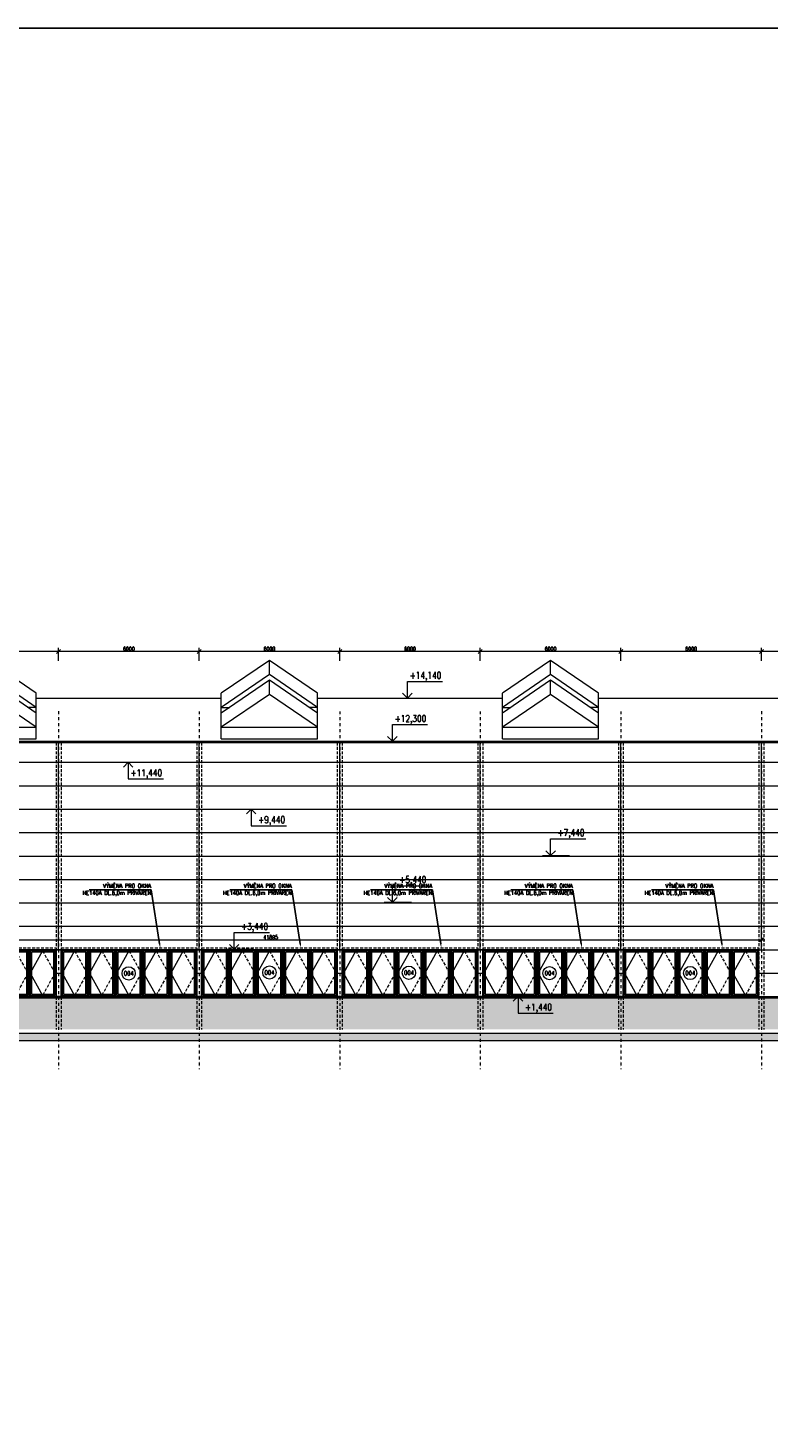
# Model space of a CAD drawing. Header units: millimetres. Extents: x -485339 to 350584, y -1189934 to 0.
# Tile 115 of 178: x -105187 to -73555, y -989655 to -929891. Entities that reach past the tile are written whole.
import ezdxf
from ezdxf import colors
from ezdxf.entities.mleader import LeaderData, LeaderLine
from ezdxf.enums import TextEntityAlignment as Align
from ezdxf.math import Vec2, Vec3

# ---------------------------------------------------------------- set-up
doc = ezdxf.new("R2010")
doc.units = ezdxf.units.MM
doc.header["$LTSCALE"] = 10
doc.linetypes.add('DASHDOT', pattern=[25.4, 12.7, -6.35, 0, -6.35])
doc.linetypes.add('ČÁRKOVANÁ', pattern=[19.05, 12.7, -6.35])
doc.layers.get('Defpoints').update_dxf_attribs({"color": 201})
for name, color, linetype, lineweight in [('N_kóty', 10, 'Continuous', 18), ('N_okna', 10, 'Continuous', 18), ('N_popis', 10, 'Continuous', 18), ('N_popis_fasáda', 212, 'Continuous', 18), ('N_popis_otvory', 10, 'Continuous', 18), ('N_čáry_obv.plášt', 212, 'Continuous', 18), ('N_čáry_pod', 10, 'ČÁRKOVANÁ', 18), ('N_šrary', 10, 'Continuous', 18), ('St_kóty_výškové', 132, 'Continuous', 18), ('St_sloupy_opláštění_pohled', 25, 'ČÁRKOVANÁ', 18), ('St_čáry_obrys', 5, 'Continuous', 35), ('St_čáry_plné', 250, 'Continuous', 18), ('St_šrafy', 250, 'Continuous', 18)]:
    doc.layers.add(name, color=color, linetype=linetype, lineweight=lineweight)
doc.styles.add('ROMANS', font='romans.shx', dxfattribs={"width": 0.8})
doc.styles.get("Standard").update_dxf_attribs({"font": 'simplex.shx', "width": 0.8})
doc.dimstyles.new('stavebníM100', dxfattribs={"dimtxt": 165, "dimasz": 170, "dimexe": 150, "dimexo": 100, "dimgap": 30, "dimtad": 1, "dimdec": 0, "dimtxsty": 'Standard', "dimblk": 'OBLIQUE', "dimcen": -2.5, "dimdle": 150, "dimclrd": 256, "dimclre": 256, "dimclrt": 256, "dimadec": 4, "dimazin": 0, "dimtfac": 1, "dimtdec": 0, "dimtmove": 2, "dimatfit": 3, "dimldrblk": 'OBLIQUE', "dimfxl": 400, "dimfxlon": 1, "dimlwd": -1, "dimlwe": -1, "dimarcsym": 0})

# ---------------------------------------------------------------- blocks, each defined once
blk = doc.blocks.new('*U5599')
at = {"layer": 'St_sloupy_opláštění_pohled'}
for points in [[(-105, 6125), (-105, -6125)], [(105, 6125), (105, -6125)]]:
    blk.add_lwpolyline(points, dxfattribs=at)
blk = doc.blocks.new('*U5598')
at = {"layer": 'St_šrafy'}
for p in [(-60000, 0), (-54000, 0), (-48000, 0), (-42000, 0), (-36000, 0), (-30000, 0), (-24000, 0), (-18000, 0), (-12000, 0), (-6000, 0), (0, 0)]:
    blk.add_blockref('*U5599', p, dxfattribs=at)
blk = doc.blocks.new('*U5685')
at = {"layer": 'N_okna'}
for points in [[(2050, 273), (0, 1674), (-2050, 273)], [(0, 1073), (0, 1674)], [(2050, -328), (0, 1073), (-2050, -328)], [(2050, -573), (0, 828), (-2050, -573)], [(0, 227), (0, 828)], [(2050, -1174), (0, 227), (-2050, -1174)]]:
    blk.add_lwpolyline(points, dxfattribs=at)
at = {"layer": 'St_čáry_plné'}
for points in [[(-2050, -1674), (-2050, 273)], [(2050, -1674), (2050, 273)], [(-2050, -328), (-1691, -328)], [(2050, -328), (1691, -328)], [(-2050, -1174), (2050, -1174)], [(-2050, -1674), (2050, -1674)]]:
    blk.add_lwpolyline(points, dxfattribs=at)
blk = doc.blocks.new('*U5684')
at = {"layer": 'St_čáry_plné'}
for p in [(0, 0), (12000, 0), (24000, 0), (36000, 0), (48000, 0)]:
    blk.add_blockref('*U5685', p, dxfattribs=at)
blk = doc.blocks.new('*U4032')
at = {"color": 0, "linetype": 'ByBlock', "lineweight": -2}
blk.add_line((3, 0), (-7, 0), dxfattribs=at)
for points in [[(0, 0), (0, -6.12), (0, -6.12), (-13, -6.12)], [(1.75, -1.75), (0, 0), (-1.75, -1.75)]]:
    blk.add_lwpolyline(points, dxfattribs=at)
at = {"color": 0, "linetype": 'ByBlock', "lineweight": -2, "style": 'ROMANS', "width": 0.8}
for tag, p in [('VYSKA', (-3.45, -2.62)), ('POPIS_001', (-12.5, -7.13))]:
    blk.add_attdef(tag, text='', height=2.5, dxfattribs=at).set_placement(p, align=Align.TOP_RIGHT)
blk = doc.blocks.new('*U4033')
at = {"color": 0, "linetype": 'ByBlock', "lineweight": -2}
blk.add_line((3, 0), (-7, 0), dxfattribs=at)
for points in [[(0, 0), (0, 6.12), (0, 6.12), (-13, 6.12)], [(1.75, 1.75), (0, 0), (-1.75, 1.75)]]:
    blk.add_lwpolyline(points, dxfattribs=at)
at = {"color": 0, "linetype": 'ByBlock', "lineweight": -2, "style": 'ROMANS', "width": 0.8}
for tag, p in [('POPIS_001', (-12.5, 5.12)), ('VYSKA', (-3.45, 9.62))]:
    blk.add_attdef(tag, text='', height=2.5, dxfattribs=at).set_placement(p, align=Align.TOP_RIGHT)
blk = doc.blocks.new('*U4034')
at = {"color": 0, "linetype": 'ByBlock', "lineweight": -2}
blk.add_line((3, 0), (-7, 0), dxfattribs=at)
for points in [[(0, 0), (0, -6.12), (0, -6.12), (-13, -6.12)], [(1.75, -1.75), (0, 0), (-1.75, -1.75)]]:
    blk.add_lwpolyline(points, dxfattribs=at)
at = {"color": 0, "linetype": 'ByBlock', "lineweight": -2, "style": 'ROMANS', "width": 0.8}
for tag, p in [('VYSKA', (-3.45, -2.62)), ('POPIS_001', (-12.5, -7.13))]:
    blk.add_attdef(tag, text='', height=2.5, dxfattribs=at).set_placement(p, align=Align.TOP_RIGHT)
blk = doc.blocks.new('_OBLIQUE')
at = {"color": 0, "linetype": 'ByBlock'}
blk.add_line((-0.5, -0.5), (0.5, 0.5), dxfattribs=at)
blk = doc.blocks.new('*D6706')
at = {"layer": 'Defpoints', "color": 0}
for p in [(-183011, -959239), (0, -959239), (-183011, -960239)]:
    blk.add_point(p, dxfattribs=at)
at = {"layer": 'N_popis_fasáda'}
for p, q in [((-183011, -960389), (-183011, -959089)), ((-182611, -959239), (-183161, -959239)), ((-183111, -960239), (-183161, -960239))]:
    blk.add_line(p, q, dxfattribs=at)
at = {"layer": 'N_popis_fasáda', "linetype": 'ByBlock', "xscale": 170, "yscale": 170, "zscale": 170}
for p, rotation in [((-183011, -959239), 90), ((-183011, -960239), 270)]:
    blk.add_blockref('_OBLIQUE', p, dxfattribs=dict(at, rotation=rotation))
at = {"layer": 'N_popis_fasáda', "insert": (-183124, -959739), "char_height": 165, "attachment_point": 5, "rotation": 90}
blk.add_mtext('1000', dxfattribs=at)
blk = doc.blocks.new('*D6759')
at = {"layer": 'Defpoints', "color": 0}
for p in [(-73880, -956505), (-73880, -959059), (-70505, -959334)]:
    blk.add_point(p, dxfattribs=at)
at = {"layer": 'N_popis_fasáda'}
for p, q in [((-70355, -956505), (-74030, -956505)), ((-73880, -956905), (-73880, -956355)), ((-70505, -956905), (-70505, -956355))]:
    blk.add_line(p, q, dxfattribs=at)
at = {"layer": 'N_popis_fasáda', "linetype": 'ByBlock', "xscale": 170, "yscale": 170, "zscale": 170, "rotation": 180}
blk.add_blockref('_OBLIQUE', (-73880, -956505), dxfattribs=at)
at = {"layer": 'N_popis_fasáda', "linetype": 'ByBlock', "xscale": 170, "yscale": 170, "zscale": 170}
blk.add_blockref('_OBLIQUE', (-70505, -956505), dxfattribs=at)
at = {"layer": 'N_popis_fasáda', "insert": (-72192, -956393), "char_height": 165, "attachment_point": 5}
blk.add_mtext('3375', dxfattribs=at)
blk = doc.blocks.new('*D6760')
at = {"layer": 'Defpoints', "color": 0}
for p in [(-79880, -956505), (-79880, -959062), (-73880, -959059)]:
    blk.add_point(p, dxfattribs=at)
at = {"layer": 'N_popis_fasáda'}
for p, q in [((-73730, -956505), (-80030, -956505)), ((-79880, -956905), (-79880, -956355)), ((-73880, -956905), (-73880, -956355))]:
    blk.add_line(p, q, dxfattribs=at)
at = {"layer": 'N_popis_fasáda', "linetype": 'ByBlock', "xscale": 170, "yscale": 170, "zscale": 170, "rotation": 180}
blk.add_blockref('_OBLIQUE', (-79880, -956505), dxfattribs=at)
at = {"layer": 'N_popis_fasáda', "linetype": 'ByBlock', "xscale": 170, "yscale": 170, "zscale": 170}
blk.add_blockref('_OBLIQUE', (-73880, -956505), dxfattribs=at)
at = {"layer": 'N_popis_fasáda', "insert": (-76880, -956393), "char_height": 165, "attachment_point": 5}
blk.add_mtext('6000', dxfattribs=at)
blk = doc.blocks.new('*D6761')
at = {"layer": 'Defpoints', "color": 0}
for p in [(-85880, -956505), (-85880, -959062), (-79880, -959062)]:
    blk.add_point(p, dxfattribs=at)
at = {"layer": 'N_popis_fasáda'}
for p, q in [((-79730, -956505), (-86030, -956505)), ((-85880, -956905), (-85880, -956355)), ((-79880, -956905), (-79880, -956355))]:
    blk.add_line(p, q, dxfattribs=at)
at = {"layer": 'N_popis_fasáda', "linetype": 'ByBlock', "xscale": 170, "yscale": 170, "zscale": 170, "rotation": 180}
blk.add_blockref('_OBLIQUE', (-85880, -956505), dxfattribs=at)
at = {"layer": 'N_popis_fasáda', "linetype": 'ByBlock', "xscale": 170, "yscale": 170, "zscale": 170}
blk.add_blockref('_OBLIQUE', (-79880, -956505), dxfattribs=at)
at = {"layer": 'N_popis_fasáda', "insert": (-82880, -956393), "char_height": 165, "attachment_point": 5}
blk.add_mtext('6000', dxfattribs=at)
blk = doc.blocks.new('*D6762')
at = {"layer": 'Defpoints', "color": 0}
for p in [(-91880, -956505), (-91880, -959062), (-85880, -959062)]:
    blk.add_point(p, dxfattribs=at)
at = {"layer": 'N_popis_fasáda'}
for p, q in [((-85730, -956505), (-92030, -956505)), ((-91880, -956905), (-91880, -956355)), ((-85880, -956905), (-85880, -956355))]:
    blk.add_line(p, q, dxfattribs=at)
at = {"layer": 'N_popis_fasáda', "linetype": 'ByBlock', "xscale": 170, "yscale": 170, "zscale": 170, "rotation": 180}
blk.add_blockref('_OBLIQUE', (-91880, -956505), dxfattribs=at)
at = {"layer": 'N_popis_fasáda', "linetype": 'ByBlock', "xscale": 170, "yscale": 170, "zscale": 170}
blk.add_blockref('_OBLIQUE', (-85880, -956505), dxfattribs=at)
at = {"layer": 'N_popis_fasáda', "insert": (-88880, -956393), "char_height": 165, "attachment_point": 5}
blk.add_mtext('6000', dxfattribs=at)
blk = doc.blocks.new('*D6763')
at = {"layer": 'Defpoints', "color": 0}
for p in [(-97880, -956505), (-97880, -959062), (-91880, -959062)]:
    blk.add_point(p, dxfattribs=at)
at = {"layer": 'N_popis_fasáda'}
for p, q in [((-91730, -956505), (-98030, -956505)), ((-97880, -956905), (-97880, -956355)), ((-91880, -956905), (-91880, -956355))]:
    blk.add_line(p, q, dxfattribs=at)
at = {"layer": 'N_popis_fasáda', "linetype": 'ByBlock', "xscale": 170, "yscale": 170, "zscale": 170, "rotation": 180}
blk.add_blockref('_OBLIQUE', (-97880, -956505), dxfattribs=at)
at = {"layer": 'N_popis_fasáda', "linetype": 'ByBlock', "xscale": 170, "yscale": 170, "zscale": 170}
blk.add_blockref('_OBLIQUE', (-91880, -956505), dxfattribs=at)
at = {"layer": 'N_popis_fasáda', "insert": (-94880, -956393), "char_height": 165, "attachment_point": 5}
blk.add_mtext('6000', dxfattribs=at)
blk = doc.blocks.new('*D6764')
at = {"layer": 'Defpoints', "color": 0}
for p in [(-103880, -956505), (-103880, -959062), (-97880, -959062)]:
    blk.add_point(p, dxfattribs=at)
at = {"layer": 'N_popis_fasáda'}
for p, q in [((-97730, -956505), (-104030, -956505)), ((-103880, -956905), (-103880, -956355)), ((-97880, -956905), (-97880, -956355))]:
    blk.add_line(p, q, dxfattribs=at)
at = {"layer": 'N_popis_fasáda', "linetype": 'ByBlock', "xscale": 170, "yscale": 170, "zscale": 170, "rotation": 180}
blk.add_blockref('_OBLIQUE', (-103880, -956505), dxfattribs=at)
at = {"layer": 'N_popis_fasáda', "linetype": 'ByBlock', "xscale": 170, "yscale": 170, "zscale": 170}
blk.add_blockref('_OBLIQUE', (-97880, -956505), dxfattribs=at)
at = {"layer": 'N_popis_fasáda', "insert": (-100880, -956393), "char_height": 165, "attachment_point": 5}
blk.add_mtext('6000', dxfattribs=at)
blk = doc.blocks.new('*D6765')
at = {"layer": 'Defpoints', "color": 0}
for p in [(-109880, -956505), (-109880, -959062), (-103880, -959062)]:
    blk.add_point(p, dxfattribs=at)
at = {"layer": 'N_popis_fasáda'}
for p, q in [((-103730, -956505), (-110030, -956505)), ((-109880, -956905), (-109880, -956355)), ((-103880, -956905), (-103880, -956355))]:
    blk.add_line(p, q, dxfattribs=at)
at = {"layer": 'N_popis_fasáda', "linetype": 'ByBlock', "xscale": 170, "yscale": 170, "zscale": 170, "rotation": 180}
blk.add_blockref('_OBLIQUE', (-109880, -956505), dxfattribs=at)
at = {"layer": 'N_popis_fasáda', "linetype": 'ByBlock', "xscale": 170, "yscale": 170, "zscale": 170}
blk.add_blockref('_OBLIQUE', (-103880, -956505), dxfattribs=at)
at = {"layer": 'N_popis_fasáda', "insert": (-106880, -956393), "char_height": 165, "attachment_point": 5}
blk.add_mtext('6000', dxfattribs=at)
blk = doc.blocks.new('G$C858BC952')
at = {"layer": 'Defpoints'}
blk.add_lwpolyline([(5790, 0), (6000, 0), (6000, 2000), (5790, 2000)], close=True, dxfattribs=at)
at = {"layer": 'N_okna'}
for p, q in [((0, 2000), (0, 0)), ((1158, 2000), (0, 2000)), ((50, 1950), (50, 50)), ((1108, 1950), (50, 1950)), ((579, 1950), (50, 1000)), ((100, 1900), (100, 100)), ((1058, 1900), (100, 1900)), ((1058, 100), (1058, 1900)), ((1108, 50), (1108, 1950)), ((1158, 0), (1158, 2000)), ((1158, 2000), (1158, 0)), ((2000, 2000), (1158, 2000)), ((1208, 1950), (1208, 50)), ((2266, 1950), (1208, 1950)), ((1737, 1950), (1208, 1000)), ((1258, 1900), (1258, 100)), ((2216, 1900), (1258, 1900)), ((3000, 2000), (2000, 2000)), ((2216, 100), (2216, 1900)), ((2266, 50), (2266, 1950)), ((2316, 0), (2316, 2000)), ((2316, 2000), (2316, 0)), ((2366, 1950), (2366, 50)), ((3424, 1950), (2366, 1950)), ((2895, 1950), (2366, 1000)), ((2416, 1900), (2416, 100)), ((3374, 1900), (2416, 1900)), ((4000, 2000), (3000, 2000)), ((3374, 100), (3374, 1900)), ((3424, 50), (3424, 1950)), ((3474, 0), (3474, 2000)), ((3474, 2000), (3474, 0)), ((3524, 1950), (3524, 50)), ((4582, 1950), (3524, 1950)), ((4053, 1950), (3524, 1000)), ((3574, 1900), (3574, 100)), ((4532, 1900), (3574, 1900)), ((5000, 2000), (4000, 2000)), ((4532, 100), (4532, 1900)), ((4582, 50), (4582, 1950)), ((4632, 0), (4632, 2000)), ((4632, 2000), (4632, 0)), ((4682, 1950), (4682, 50)), ((5740, 1950), (4682, 1950)), ((5211, 1950), (4682, 1000)), ((4732, 1900), (4732, 100)), ((5690, 1900), (4732, 1900)), ((5790, 2000), (5000, 2000)), ((5690, 100), (5690, 1900)), ((5740, 50), (5740, 1950)), ((5790, 0), (5790, 2000)), ((50, 1000), (579, 50)), ((1208, 1000), (1737, 50)), ((2366, 1000), (2895, 50)), ((3524, 1000), (4053, 50)), ((4682, 1000), (5211, 50)), ((0, 0), (1158, 0)), ((50, 50), (1108, 50)), ((100, 100), (1058, 100)), ((1158, 0), (2316, 0)), ((1208, 50), (2266, 50)), ((1258, 100), (2216, 100)), ((2316, 0), (3474, 0)), ((2366, 50), (3424, 50)), ((2416, 100), (3374, 100)), ((3474, 0), (4632, 0)), ((3524, 50), (4582, 50)), ((3574, 100), (4532, 100)), ((4632, 0), (5790, 0)), ((4682, 50), (5740, 50)), ((4732, 100), (5690, 100))]:
    blk.add_line(p, q, dxfattribs=at)
at = {"layer": 'N_okna', "linetype": 'ČÁRKOVANÁ'}
for p, q in [((579, 1950), (1108, 1000)), ((1737, 1950), (2266, 1000)), ((2895, 1950), (3424, 1000)), ((4053, 1950), (4582, 1000)), ((5211, 1950), (5740, 1000)), ((1108, 1000), (579, 50)), ((2266, 1000), (1737, 50)), ((3424, 1000), (2895, 50)), ((4582, 1000), (4053, 50)), ((5740, 1000), (5211, 50))]:
    blk.add_line(p, q, dxfattribs=at)
blk = doc.blocks.new('*D6800')
at = {"layer": 'Defpoints', "color": 0}
for p in [(-115775, -969239), (-73880, -968815), (-73880, -975528)]:
    blk.add_point(p, dxfattribs=at)
at = {"layer": 'N_kóty'}
for p, q in [((-115775, -969139), (-115775, -968665)), ((-73880, -969215), (-73880, -968665)), ((-115925, -968815), (-73730, -968815))]:
    blk.add_line(p, q, dxfattribs=at)
at = {"layer": 'N_kóty', "linetype": 'ByBlock', "xscale": 170, "yscale": 170, "zscale": 170, "rotation": 180}
blk.add_blockref('_OBLIQUE', (-115775, -968815), dxfattribs=at)
at = {"layer": 'N_kóty', "linetype": 'ByBlock', "xscale": 170, "yscale": 170, "zscale": 170}
blk.add_blockref('_OBLIQUE', (-73880, -968815), dxfattribs=at)
at = {"layer": 'N_kóty', "insert": (-94827, -968702), "char_height": 165, "attachment_point": 5}
blk.add_mtext('41895', dxfattribs=at)
blk = doc.blocks.new('G$C0475EAA2')
at = {"layer": 'N_okna'}
for p, q in [((0, 2000), (0, 0)), ((1158, 2000), (0, 2000)), ((50, 1950), (50, 50)), ((1108, 1950), (50, 1950)), ((579, 1950), (50, 1000)), ((100, 1900), (100, 100)), ((1058, 1900), (100, 1900)), ((1058, 100), (1058, 1900)), ((1108, 50), (1108, 1950)), ((1158, 0), (1158, 2000)), ((1158, 2000), (1158, 0)), ((2000, 2000), (1158, 2000)), ((1208, 1950), (1208, 50)), ((2266, 1950), (1208, 1950)), ((1737, 1950), (1208, 1000)), ((1258, 1900), (1258, 100)), ((2216, 1900), (1258, 1900)), ((3000, 2000), (2000, 2000)), ((2216, 100), (2216, 1900)), ((2266, 50), (2266, 1950)), ((2316, 0), (2316, 2000)), ((2316, 2000), (2316, 0)), ((2366, 1950), (2366, 50)), ((3424, 1950), (2366, 1950)), ((2895, 1950), (2366, 1000)), ((2416, 1900), (2416, 100)), ((3374, 1900), (2416, 1900)), ((4000, 2000), (3000, 2000)), ((3374, 100), (3374, 1900)), ((3424, 50), (3424, 1950)), ((3474, 0), (3474, 2000)), ((3474, 2000), (3474, 0)), ((3524, 1950), (3524, 50)), ((4582, 1950), (3524, 1950)), ((4053, 1950), (3524, 1000)), ((3574, 1900), (3574, 100)), ((4532, 1900), (3574, 1900)), ((5000, 2000), (4000, 2000)), ((4532, 100), (4532, 1900)), ((4582, 50), (4582, 1950)), ((4632, 0), (4632, 2000)), ((4632, 2000), (4632, 0)), ((4682, 1950), (4682, 50)), ((5740, 1950), (4682, 1950)), ((5211, 1950), (4682, 1000)), ((4732, 1900), (4732, 100)), ((5690, 1900), (4732, 1900)), ((5790, 2000), (5000, 2000)), ((5690, 100), (5690, 1900)), ((5740, 50), (5740, 1950)), ((5790, 0), (5790, 2000)), ((50, 1000), (579, 50)), ((1208, 1000), (1737, 50)), ((2366, 1000), (2895, 50)), ((3524, 1000), (4053, 50)), ((4682, 1000), (5211, 50)), ((0, 0), (1158, 0)), ((50, 50), (1108, 50)), ((100, 100), (1058, 100)), ((1158, 0), (2316, 0)), ((1208, 50), (2266, 50)), ((1258, 100), (2216, 100)), ((2316, 0), (3474, 0)), ((2366, 50), (3424, 50)), ((2416, 100), (3374, 100)), ((3474, 0), (4632, 0)), ((3524, 50), (4582, 50)), ((3574, 100), (4532, 100)), ((4632, 0), (5790, 0)), ((4682, 50), (5740, 50)), ((4732, 100), (5690, 100))]:
    blk.add_line(p, q, dxfattribs=at)
at = {"layer": 'N_okna', "linetype": 'ČÁRKOVANÁ'}
for p, q in [((579, 1950), (1108, 1000)), ((1737, 1950), (2266, 1000)), ((2895, 1950), (3424, 1000)), ((4053, 1950), (4582, 1000)), ((5211, 1950), (5740, 1000)), ((1108, 1000), (579, 50)), ((2266, 1000), (1737, 50)), ((3424, 1000), (2895, 50)), ((4582, 1000), (4053, 50)), ((5740, 1000), (5211, 50))]:
    blk.add_line(p, q, dxfattribs=at)

msp = doc.modelspace()

# ---------------------------------------------------------------- hatches: boundary and pattern name
at = {"layer": 'N_šrary'}
h = msp.add_hatch(dxfattribs=at)
h.set_pattern_fill('AR-SAND', color=256, scale=5)
h.paths.add_polyline_path([(-70504.9, -971288.5), (-140279.9, -971288.5), (-140279.9, -972638.5), (-70504.9, -972638.5)])
at = {"layer": 'St_šrafy'}
h = msp.add_hatch(color=256, dxfattribs=at)
h.dxf.hatch_style = 1
h.paths.add_polyline_path([(-142454.3, -973113.5), (-42636.8, -973113.5), (-42636.8, -972813.5), (-142454.3, -972813.5)])

# ---------------------------------------------------------------- linework, layer by layer
at = {"layer": 'Defpoints'}
msp.add_lwpolyline([(-480994, -929890.9), (286897.8, -929890.9), (286897.8, -1189933.9), (-480994, -1189933.9)], close=True, dxfattribs=at)
at = {"layer": 'N_popis_otvory'}
for centre in [(-100889.1, -970248.5), (-94880.6, -970212.2), (-88925.9, -970219), (-82923.4, -970237.7), (-76919.7, -970233)]:
    msp.add_circle(centre, 283.2, dxfattribs=at)
at = {"layer": 'N_čáry_obv.plášt'}
for points in [[(-103879.9, -969238.5), (-103879.9, -960388.5)], [(-97879.9, -969238.5), (-97879.9, -960388.5)], [(-91879.9, -969238.5), (-91879.9, -960388.5)], [(-85879.9, -969238.5), (-85879.9, -960388.5)], [(-79879.9, -969238.5), (-79879.9, -960388.5)], [(-73879.9, -969238.5), (-73879.9, -960388.5)], [(-140279.9, -961238.5), (-70504.9, -961238.5)], [(-140279.9, -962238.5), (-70504.9, -962238.5)], [(-140279.9, -963238.5), (-70504.9, -963238.5)], [(-140279.9, -964238.5), (-70504.9, -964238.5)], [(-140279.9, -965238.5), (-70504.9, -965238.5)], [(-140279.9, -966238.5), (-70504.9, -966238.5)], [(-140279.9, -967238.5), (-70504.9, -967238.5)], [(-115984.9, -968238.5), (-70504.9, -968238.5)], [(-140279.9, -969238.5), (-70504.9, -969238.5)], [(-103984.9, -970238.5), (-103774.9, -970238.5)], [(-97984.9, -970238.5), (-97774.9, -970238.5)], [(-91984.9, -970238.5), (-91774.9, -970238.5)], [(-85984.9, -970238.5), (-85774.9, -970238.5)], [(-79984.9, -970238.5), (-79774.9, -970238.5)], [(-73984.9, -970238.5), (-70504.9, -970238.5)], [(-140279.9, -971238.5), (-70504.9, -971238.5)]]:
    msp.add_lwpolyline(points, dxfattribs=at)
at = {"layer": 'N_čáry_pod', "lineweight": 18}
for points in [[(-109774.9, -969158.5), (-103984.9, -969158.5)], [(-103774.9, -969158.5), (-97984.9, -969158.5)], [(-97774.9, -969158.5), (-91984.9, -969158.5)], [(-91774.9, -969158.5), (-85984.9, -969158.5)], [(-85774.9, -969158.5), (-79984.9, -969158.5)], [(-79774.9, -969158.5), (-73984.9, -969158.5)]]:
    msp.add_lwpolyline(points, dxfattribs=at)
at = {"layer": 'N_šrary'}
for points in [[(-140579.9, -960338.5), (-70504.9, -960338.5)], [(-140579.9, -960388.5), (-70504.9, -960388.5)], [(-140279.9, -971288.5), (-70504.9, -971288.5)]]:
    msp.add_lwpolyline(points, dxfattribs=at)
at = {"layer": 'St_sloupy_opláštění_pohled', "linetype": 'DASHDOT'}
for points in [[(-103879.9, -959059.2), (-103879.9, -974336.9)], [(-97879.9, -959061.8), (-97879.9, -974339.6)], [(-91879.9, -959061.8), (-91879.9, -974339.6)], [(-85879.9, -959061.8), (-85879.9, -974339.6)], [(-79879.9, -959061.8), (-79879.9, -974339.6)], [(-73879.9, -959059.2), (-73879.9, -974336.9)]]:
    msp.add_lwpolyline(points, dxfattribs=at)
at = {"layer": 'St_čáry_obrys', "const_width": 10}
msp.add_lwpolyline([(-142454.3, -972638.5), (-42636.8, -972638.5)], dxfattribs=at)
at = {"layer": 'St_šrafy'}
for points in [[(-104834.2, -958494.3), (-96934.2, -958494.3)], [(-92834.2, -958494.3), (-84934.2, -958494.3)], [(-80834.2, -958494.3), (-72934.2, -958494.3)]]:
    msp.add_lwpolyline(points, dxfattribs=at)
msp.add_lwpolyline([(-142454.3, -973113.5), (-42636.8, -973113.5), (-42636.8, -972813.5), (-142454.3, -972813.5)], close=True, dxfattribs=at)

# ---------------------------------------------------------------- block references
at = {"layer": 'N_okna'}
for name, p in [('G$C858BC952', (-109774.9, -971238.5)), ('G$C858BC952', (-103774.9, -971238.5)), ('G$C858BC952', (-97774.9, -971238.5)), ('G$C858BC952', (-91774.9, -971238.5)), ('G$C858BC952', (-85774.9, -971238.5)), ('G$C0475EAA2', (-79774.9, -971238.5))]:
    msp.add_blockref(name, p, dxfattribs=at)
at = {"layer": 'St_kóty_výškové'}
ref = msp.add_blockref('*U4033', (-88991.3, -958494.3), dxfattribs=dict(at, xscale=-115.8301158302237, yscale=115.8301158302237, zscale=115.8301158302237))
ref.add_attrib('VYSKA', '+14,140', dxfattribs={"layer": '0', "color": 0, "linetype": 'ByBlock', "lineweight": -2, "height": 289.58, "style": 'ROMANS', "width": 0.8}).set_placement((-87543.5, -957379.5), align=Align.TOP_RIGHT)
ref = msp.add_blockref('*U4033', (-89632.4, -960338.5), dxfattribs=dict(at, xscale=-115.8301158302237, yscale=115.8301158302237, zscale=115.8301158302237))
ref.add_attrib('VYSKA', '+12,300', dxfattribs={"layer": '0', "color": 0, "linetype": 'ByBlock', "lineweight": -2, "height": 289.58, "style": 'ROMANS', "width": 0.8}).set_placement((-88184.6, -959223.6), align=Align.TOP_RIGHT)
ref = msp.add_blockref('*U4034', (-100907.4, -961238.5), dxfattribs=dict(at, xscale=-115.8301158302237, yscale=115.8301158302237, zscale=115.8301158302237))
ref.add_attrib('VYSKA', '+11,440', dxfattribs={"layer": '0', "color": 0, "linetype": 'ByBlock', "lineweight": -2, "height": 289.58, "style": 'ROMANS', "width": 0.8}).set_placement((-99459.6, -961542.6), align=Align.TOP_RIGHT)
ref = msp.add_blockref('*U4034', (-95657.4, -963238.5), dxfattribs=dict(at, xscale=-115.8301158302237, yscale=115.8301158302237, zscale=115.8301158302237))
ref.add_attrib('VYSKA', '+9,440', dxfattribs={"layer": '0', "color": 0, "linetype": 'ByBlock', "lineweight": -2, "height": 289.58, "style": 'ROMANS', "width": 0.8}).set_placement((-94209.6, -963542.6), align=Align.TOP_RIGHT)
ref = msp.add_blockref('*U4033', (-82876.2, -965213.5), dxfattribs=dict(at, xscale=-115.8301158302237, yscale=115.8301158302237, zscale=115.8301158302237))
ref.add_attrib('VYSKA', '+7,440', dxfattribs={"layer": '0', "color": 0, "linetype": 'ByBlock', "lineweight": -2, "height": 289.58, "style": 'ROMANS', "width": 0.8}).set_placement((-81428.4, -964098.7), align=Align.TOP_RIGHT)
ref = msp.add_blockref('*U4033', (-89632.4, -967213.5), dxfattribs=dict(at, xscale=-115.8301158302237, yscale=115.8301158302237, zscale=115.8301158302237))
ref.add_attrib('VYSKA', '+5,440', dxfattribs={"layer": '0', "color": 0, "linetype": 'ByBlock', "lineweight": -2, "height": 289.58, "style": 'ROMANS', "width": 0.8}).set_placement((-88184.6, -966098.7), align=Align.TOP_RIGHT)
ref = msp.add_blockref('*U4033', (-96384.8, -969213.5), dxfattribs=dict(at, xscale=-115.8301158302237, yscale=115.8301158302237, zscale=115.8301158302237))
ref.add_attrib('VYSKA', '+3,440', dxfattribs={"layer": '0', "color": 0, "linetype": 'ByBlock', "lineweight": -2, "height": 289.58, "style": 'ROMANS', "width": 0.8}).set_placement((-94937, -968098.7), align=Align.TOP_RIGHT)
ref = msp.add_blockref('*U4032', (-84267.4, -971238.5), dxfattribs=dict(at, xscale=-115.8301158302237, yscale=115.8301158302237, zscale=115.8301158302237))
ref.add_attrib('VYSKA', '+1,440', dxfattribs={"layer": '0', "color": 0, "linetype": 'ByBlock', "lineweight": -2, "height": 289.58, "style": 'ROMANS', "width": 0.8}).set_placement((-82819.6, -971542.6), align=Align.TOP_RIGHT)
at = {"layer": 'St_čáry_plné'}
msp.add_blockref('*U5684', (-130884.2, -958565.4), dxfattribs=at)
at = {"layer": 'St_šrafy'}
msp.add_blockref('*U5598', (-73879.9, -966513.5), dxfattribs=at)

# ---------------------------------------------------------------- texts
at = {"layer": 'N_popis_otvory', "width": 0.8}
for p in [(-100889.1, -970248.5), (-94880.6, -970212.2), (-88925.9, -970219), (-82923.4, -970237.7), (-76919.7, -970233)]:
    msp.add_text('O04', height=180, dxfattribs=at).set_placement(p, align=Align.MIDDLE_CENTER)

# ---------------------------------------------------------------- dimensions: what is measured, and where the dimension line sits
at = {"layer": 'N_kóty'}
dim = msp.add_linear_dim(base=(-73879.9, -968814.6), p1=(-115774.9, -969238.5), p2=(-73879.9, -975528.1), dimstyle='stavebníM100', dxfattribs=at)
dim.commit()
dim.dimension.update_dxf_attribs({"geometry": '*D6800', "text_midpoint": (-94827.4, -968702.1)})
at = {"layer": 'N_popis_fasáda'}
for base, p1, p2, picture, middle in [((-109879.9, -956505.5), (-103879.9, -959061.8), (-109879.9, -959061.8), '*D6765', (-106879.9, -956393)), ((-103879.9, -956505.5), (-97879.9, -959061.8), (-103879.9, -959061.8), '*D6764', (-100879.9, -956393)), ((-97879.9, -956505.5), (-91879.9, -959061.8), (-97879.9, -959061.8), '*D6763', (-94879.9, -956393)), ((-91879.9, -956505.5), (-85879.9, -959061.8), (-91879.9, -959061.8), '*D6762', (-88879.9, -956393)), ((-85879.9, -956505.5), (-79879.9, -959061.8), (-85879.9, -959061.8), '*D6761', (-82879.9, -956393)), ((-79879.9, -956505.5), (-73879.9, -959059.2), (-79879.9, -959061.8), '*D6760', (-76879.9, -956393)), ((-73879.9, -956505.5), (-70504.9, -959333.5), (-73879.9, -959059.2), '*D6759', (-72192.4, -956393))]:
    dim = msp.add_linear_dim(base=base, p1=p1, p2=p2, dimstyle='stavebníM100', dxfattribs=at)
    dim.commit()
    dim.dimension.update_dxf_attribs({"geometry": picture, "text_midpoint": middle})
dim = msp.add_linear_dim(base=(-183011.3, -959238.5), p1=(-183011.3, -960238.5), p2=(0, -959238.5), angle=90, dimstyle='stavebníM100', dxfattribs=at)
dim.commit()
dim.dimension.update_dxf_attribs({"geometry": '*D6706', "text_midpoint": (-183123.8, -959738.5)})

# ---------------------------------------------------------------- leaders
at = {"layer": 'N_popis'}
ml = msp.add_multileader_mtext('Standard', dxfattribs=at)
ml.set_content('VÝMĚNA PRO OKNA\\PHE140A DL.6,0m PŘIVAŘEN')
ml.set_leader_properties()
ml.build(insert=Vec2(0, 0))
ml.multileader.update_dxf_attribs({"text_left_attachment_type": 6, "text_right_attachment_type": 6, "arrow_head_size": 180})
ctx = ml.context
ctx.base_point, ctx.char_height, ctx.arrow_head_size, ctx.plane_origin = Vec3(-102892.2, -966687.1), 180, 180, Vec3(-99146.5, -965726.5)
ctx.left_attachment, ctx.right_attachment, ctx.text_align_type = 6, 6, 2
notes = []
notes.append((ctx, [(0, (1, 1, 0), (-99924.8, -966687.1), (-1, 0), 8, [(0, [(-99541.1, -969164.9)], 0, [])])]))
ctx.mtext.insert, ctx.mtext.alignment, ctx.mtext.flow_direction = Vec3(-99934.8, -966421.3), 3, 5
ml = msp.add_multileader_mtext('Standard', dxfattribs=at)
ml.set_content('VÝMĚNA PRO OKNA\\PHE140A DL.6,0m PŘIVAŘEN')
ml.set_leader_properties()
ml.build(insert=Vec2(0, 0))
ml.multileader.update_dxf_attribs({"text_left_attachment_type": 6, "text_right_attachment_type": 6, "arrow_head_size": 180})
ctx = ml.context
ctx.base_point, ctx.char_height, ctx.arrow_head_size, ctx.plane_origin = Vec3(-96892.2, -966687.1), 180, 180, Vec3(-93146.5, -965726.5)
ctx.left_attachment, ctx.right_attachment, ctx.text_align_type = 6, 6, 2
notes.append((ctx, [(0, (1, 1, 0), (-93924.8, -966687.1), (-1, 0), 8, [(0, [(-93541.1, -969164.9)], 0, [])])]))
ctx.mtext.insert, ctx.mtext.alignment, ctx.mtext.flow_direction = Vec3(-93934.8, -966421.3), 3, 5
ml = msp.add_multileader_mtext('Standard', dxfattribs=at)
ml.set_content('VÝMĚNA PRO OKNA\\PHE140A DL.6,0m PŘIVAŘEN')
ml.set_leader_properties()
ml.build(insert=Vec2(0, 0))
ml.multileader.update_dxf_attribs({"text_left_attachment_type": 6, "text_right_attachment_type": 6, "arrow_head_size": 180})
ctx = ml.context
ctx.base_point, ctx.char_height, ctx.arrow_head_size, ctx.plane_origin = Vec3(-90892.2, -966687.1), 180, 180, Vec3(-87146.5, -965726.5)
ctx.left_attachment, ctx.right_attachment, ctx.text_align_type = 6, 6, 2
notes.append((ctx, [(0, (1, 1, 0), (-87924.8, -966687.1), (-1, 0), 8, [(0, [(-87541.1, -969164.9)], 0, [])])]))
ctx.mtext.insert, ctx.mtext.alignment, ctx.mtext.flow_direction = Vec3(-87934.8, -966421.3), 3, 5
ml = msp.add_multileader_mtext('Standard', dxfattribs=at)
ml.set_content('VÝMĚNA PRO OKNA\\PHE140A DL.6,0m PŘIVAŘEN')
ml.set_leader_properties()
ml.build(insert=Vec2(0, 0))
ml.multileader.update_dxf_attribs({"text_left_attachment_type": 6, "text_right_attachment_type": 6, "arrow_head_size": 180})
ctx = ml.context
ctx.base_point, ctx.char_height, ctx.arrow_head_size, ctx.plane_origin = Vec3(-84892.2, -966687.1), 180, 180, Vec3(-81146.5, -965726.5)
ctx.left_attachment, ctx.right_attachment, ctx.text_align_type = 6, 6, 2
notes.append((ctx, [(0, (1, 1, 0), (-81924.8, -966687.1), (-1, 0), 8, [(0, [(-81541.1, -969164.9)], 0, [])])]))
ctx.mtext.insert, ctx.mtext.alignment, ctx.mtext.flow_direction = Vec3(-81934.8, -966421.3), 3, 5
ml = msp.add_multileader_mtext('Standard', dxfattribs=at)
ml.set_content('VÝMĚNA PRO OKNA\\PHE140A DL.6,0m PŘIVAŘEN')
ml.set_leader_properties()
ml.build(insert=Vec2(0, 0))
ml.multileader.update_dxf_attribs({"text_left_attachment_type": 6, "text_right_attachment_type": 6, "arrow_head_size": 180})
ctx = ml.context
ctx.base_point, ctx.char_height, ctx.arrow_head_size, ctx.plane_origin = Vec3(-78892.2, -966687.1), 180, 180, Vec3(-75146.5, -965726.5)
ctx.left_attachment, ctx.right_attachment, ctx.text_align_type = 6, 6, 2
notes.append((ctx, [(0, (1, 1, 0), (-75924.8, -966687.1), (-1, 0), 8, [(0, [(-75541.1, -969164.9)], 0, [])])]))
ctx.mtext.insert, ctx.mtext.alignment, ctx.mtext.flow_direction = Vec3(-75934.8, -966421.3), 3, 5
for ctx, leaders in notes:
    for number, flags, end, landing, length, lines in leaders:
        leader = LeaderData()
        leader.index, (leader.has_last_leader_line, leader.has_dogleg_vector, leader.attachment_direction) = number, flags
        leader.last_leader_point, leader.dogleg_vector, leader.dogleg_length = Vec3(end), Vec3(landing), length
        for number, points, colour, breaks in lines:
            line = LeaderLine()
            line.index, line.vertices, line.color, line.breaks = number, Vec3.list(points), colors.encode_raw_color(colour), breaks
            leader.lines.append(line)
        ctx.leaders.append(leader)

doc.saveas('drawing.dxf')
